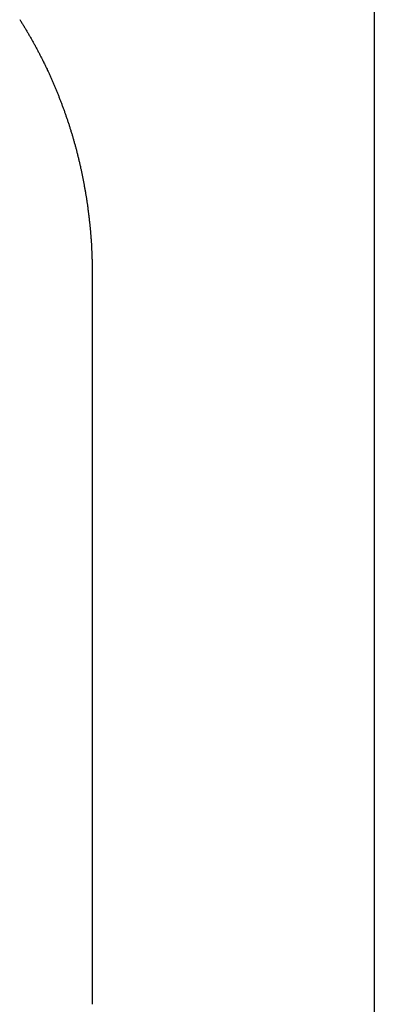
# Model space of a CAD drawing. Extents: x 987 to 2641, y 1244 to 2490.
# Tile 137 of 138: x 2637.73 to 2641.02, y 2083.53 to 2092.67. Entities that reach past the tile are written whole.
import ezdxf

# ---------------------------------------------------------------- set-up
doc = ezdxf.new("R2010")
doc.units = 0
doc.layers.add('KF_GRAVIS_8_REAR', color=7, linetype='CONTINUOUS')

# ---------------------------------------------------------------- blocks, each defined once
blk = doc.blocks.new('KF_GRAVIS_8_REAR')
at = {"layer": 'KF_GRAVIS_8_REAR'}
for p, q in [((127, -9), (127, -221.68781)), ((124.38603, -55.61682), (124.38603, -62.38318))]:
    blk.add_line(p, q, dxfattribs=at)
blk.add_polyline3d([(123.713, -53.2405, 0), (123.717, -53.2471, 0), (123.721, -53.2537, 0), (123.725, -53.2604, 0), (123.73, -53.267, 0), (123.734, -53.2737, 0), (123.738, -53.2803, 0), (123.742, -53.287, 0), (123.746, -53.2937, 0), (123.75, -53.3004, 0), (123.754, -53.3071, 0), (123.758, -53.3138, 0), (123.762, -53.3205, 0), (123.766, -53.3272, 0), (123.77, -53.3339, 0), (123.774, -53.3407, 0), (123.778, -53.3474, 0), (123.782, -53.3542, 0), (123.786, -53.3609, 0), (123.79, -53.3677, 0), (123.794, -53.3745, 0), (123.798, -53.3812, 0), (123.802, -53.388, 0), (123.806, -53.3948, 0), (123.81, -53.4016, 0), (123.814, -53.4084, 0), (123.818, -53.4152, 0), (123.822, -53.4221, 0), (123.825, -53.4289, 0), (123.829, -53.4357, 0), (123.833, -53.4426, 0), (123.837, -53.4494, 0), (123.841, -53.4563, 0), (123.844, -53.4631, 0), (123.848, -53.47, 0), (123.852, -53.4769, 0), (123.856, -53.4838, 0), (123.86, -53.4907, 0), (123.863, -53.4976, 0), (123.867, -53.5045, 0), (123.871, -53.5114, 0), (123.874, -53.5183, 0), (123.878, -53.5252, 0), (123.882, -53.5322, 0), (123.885, -53.5391, 0), (123.889, -53.546, 0), (123.893, -53.553, 0), (123.896, -53.56, 0), (123.9, -53.5669, 0), (123.903, -53.5739, 0), (123.907, -53.5809, 0), (123.91, -53.5879, 0), (123.914, -53.5948, 0), (123.918, -53.6018, 0), (123.921, -53.6089, 0), (123.925, -53.6159, 0), (123.928, -53.6229, 0), (123.932, -53.6299, 0), (123.935, -53.6369, 0), (123.938, -53.644, 0), (123.942, -53.651, 0), (123.945, -53.6581, 0), (123.949, -53.6651, 0), (123.952, -53.6722, 0), (123.955, -53.6793, 0), (123.959, -53.6863, 0), (123.962, -53.6934, 0), (123.966, -53.7005, 0), (123.969, -53.7076, 0), (123.972, -53.7147, 0), (123.976, -53.7218, 0), (123.979, -53.7289, 0), (123.982, -53.736, 0), (123.985, -53.7432, 0), (123.989, -53.7503, 0), (123.992, -53.7574, 0), (123.995, -53.7646, 0), (123.998, -53.7717, 0), (124.002, -53.7789, 0), (124.005, -53.786, 0), (124.008, -53.7932, 0), (124.011, -53.8004, 0), (124.014, -53.8075, 0), (124.017, -53.8147, 0), (124.02, -53.8219, 0), (124.024, -53.8291, 0), (124.027, -53.8363, 0), (124.03, -53.8435, 0), (124.033, -53.8507, 0), (124.036, -53.8579, 0), (124.039, -53.8652, 0), (124.042, -53.8724, 0), (124.045, -53.8796, 0), (124.048, -53.8869, 0), (124.051, -53.8941, 0), (124.054, -53.9014, 0), (124.057, -53.9086, 0), (124.06, -53.9159, 0), (124.063, -53.9232, 0), (124.066, -53.9304, 0), (124.069, -53.9377, 0), (124.072, -53.945, 0), (124.075, -53.9523, 0), (124.077, -53.9596, 0), (124.08, -53.9669, 0), (124.083, -53.9742, 0), (124.086, -53.9815, 0), (124.089, -53.9888, 0), (124.092, -53.9961, 0), (124.094, -54.0034, 0), (124.097, -54.0108, 0), (124.1, -54.0181, 0), (124.103, -54.0254, 0), (124.105, -54.0328, 0), (124.108, -54.0401, 0), (124.111, -54.0475, 0), (124.114, -54.0548, 0), (124.116, -54.0622, 0), (124.119, -54.0696, 0), (124.122, -54.077, 0), (124.124, -54.0843, 0), (124.127, -54.0917, 0), (124.129, -54.0991, 0), (124.132, -54.1065, 0), (124.135, -54.1139, 0), (124.137, -54.1213, 0), (124.14, -54.1287, 0), (124.142, -54.1361, 0), (124.145, -54.1435, 0), (124.147, -54.151, 0), (124.15, -54.1584, 0), (124.153, -54.1658, 0), (124.155, -54.1733, 0), (124.157, -54.1807, 0), (124.16, -54.1881, 0), (124.162, -54.1956, 0), (124.165, -54.203, 0), (124.167, -54.2105, 0), (124.17, -54.218, 0), (124.172, -54.2254, 0), (124.174, -54.2329, 0), (124.177, -54.2404, 0), (124.179, -54.2478, 0), (124.182, -54.2553, 0), (124.184, -54.2628, 0), (124.186, -54.2703, 0), (124.188, -54.2778, 0), (124.191, -54.2853, 0), (124.193, -54.2928, 0), (124.195, -54.3003, 0), (124.198, -54.3078, 0), (124.2, -54.3153, 0), (124.202, -54.3229, 0), (124.204, -54.3304, 0), (124.206, -54.3379, 0), (124.209, -54.3455, 0), (124.211, -54.353, 0), (124.213, -54.3605, 0), (124.215, -54.3681, 0), (124.217, -54.3756, 0), (124.219, -54.3832, 0), (124.221, -54.3907, 0), (124.224, -54.3983, 0), (124.226, -54.4059, 0), (124.228, -54.4134, 0), (124.23, -54.421, 0), (124.232, -54.4286, 0), (124.234, -54.4361, 0), (124.236, -54.4437, 0), (124.238, -54.4513, 0), (124.24, -54.4589, 0), (124.242, -54.4665, 0), (124.244, -54.4741, 0), (124.246, -54.4817, 0), (124.248, -54.4893, 0), (124.249, -54.4969, 0), (124.251, -54.5045, 0), (124.253, -54.5121, 0), (124.255, -54.5197, 0), (124.257, -54.5274, 0), (124.259, -54.535, 0), (124.261, -54.5426, 0), (124.262, -54.5502, 0), (124.264, -54.5579, 0), (124.266, -54.5655, 0), (124.268, -54.5732, 0), (124.27, -54.5808, 0), (124.271, -54.5884, 0), (124.273, -54.5961, 0), (124.275, -54.6038, 0), (124.277, -54.6114, 0), (124.278, -54.6191, 0), (124.28, -54.6267, 0), (124.282, -54.6344, 0), (124.283, -54.6421, 0), (124.285, -54.6497, 0), (124.287, -54.6574, 0), (124.288, -54.6651, 0), (124.29, -54.6728, 0), (124.291, -54.6805, 0), (124.293, -54.6881, 0), (124.295, -54.6958, 0), (124.296, -54.7035, 0), (124.298, -54.7112, 0), (124.299, -54.7189, 0), (124.301, -54.7266, 0), (124.302, -54.7343, 0), (124.304, -54.742, 0), (124.305, -54.7497, 0), (124.307, -54.7574, 0), (124.308, -54.7652, 0), (124.309, -54.7729, 0), (124.311, -54.7806, 0), (124.312, -54.7883, 0), (124.314, -54.796, 0), (124.315, -54.8038, 0), (124.316, -54.8115, 0), (124.318, -54.8192, 0), (124.319, -54.827, 0), (124.32, -54.8347, 0), (124.322, -54.8424, 0), (124.323, -54.8502, 0), (124.324, -54.8579, 0), (124.326, -54.8657, 0), (124.327, -54.8734, 0), (124.328, -54.8812, 0), (124.329, -54.8889, 0), (124.331, -54.8967, 0), (124.332, -54.9044, 0), (124.333, -54.9122, 0), (124.334, -54.9199, 0), (124.335, -54.9277, 0), (124.336, -54.9355, 0), (124.338, -54.9432, 0), (124.339, -54.951, 0), (124.34, -54.9588, 0), (124.341, -54.9666, 0), (124.342, -54.9743, 0), (124.343, -54.9821, 0), (124.344, -54.9899, 0), (124.345, -54.9977, 0), (124.346, -55.0055, 0), (124.347, -55.0133, 0), (124.348, -55.021, 0), (124.349, -55.0288, 0), (124.35, -55.0366, 0), (124.351, -55.0444, 0), (124.352, -55.0522, 0), (124.353, -55.06, 0), (124.354, -55.0678, 0), (124.355, -55.0756, 0), (124.356, -55.0834, 0), (124.357, -55.0912, 0), (124.358, -55.099, 0), (124.358, -55.1068, 0), (124.359, -55.1146, 0), (124.36, -55.1225, 0), (124.361, -55.1303, 0), (124.362, -55.1381, 0), (124.363, -55.1459, 0), (124.363, -55.1537, 0), (124.364, -55.1615, 0), (124.365, -55.1693, 0), (124.366, -55.1772, 0), (124.366, -55.185, 0), (124.367, -55.1928, 0), (124.368, -55.2006, 0), (124.368, -55.2085, 0), (124.369, -55.2163, 0), (124.37, -55.2241, 0), (124.37, -55.232, 0), (124.371, -55.2398, 0), (124.372, -55.2476, 0), (124.372, -55.2555, 0), (124.373, -55.2633, 0), (124.373, -55.2711, 0), (124.374, -55.279, 0), (124.375, -55.2868, 0), (124.375, -55.2946, 0), (124.376, -55.3025, 0), (124.376, -55.3103, 0), (124.377, -55.3182, 0), (124.377, -55.326, 0), (124.378, -55.3339, 0), (124.378, -55.3417, 0), (124.379, -55.3496, 0), (124.379, -55.3574, 0), (124.379, -55.3653, 0), (124.38, -55.3731, 0), (124.38, -55.381, 0), (124.381, -55.3888, 0), (124.381, -55.3967, 0), (124.381, -55.4045, 0), (124.382, -55.4124, 0), (124.382, -55.4202, 0), (124.382, -55.4281, 0), (124.383, -55.4359, 0), (124.383, -55.4438, 0), (124.383, -55.4517, 0), (124.383, -55.4595, 0), (124.384, -55.4674, 0), (124.384, -55.4752, 0), (124.384, -55.4831, 0), (124.384, -55.491, 0), (124.385, -55.4988, 0), (124.385, -55.5067, 0), (124.385, -55.5146, 0), (124.385, -55.5224, 0), (124.385, -55.5303, 0), (124.385, -55.5381, 0), (124.386, -55.546, 0), (124.386, -55.5539, 0), (124.386, -55.5617, 0), (124.386, -55.5696, 0), (124.386, -55.5775, 0), (124.386, -55.5853, 0), (124.386, -55.5932, 0), (124.386, -55.6011, 0), (124.386, -55.6089, 0), (124.386, -55.6168, 0)], dxfattribs=at)

msp = doc.modelspace()

# ---------------------------------------------------------------- block references
at = {"layer": 'KF_GRAVIS_8_REAR'}
msp.add_blockref('KF_GRAVIS_8_REAR', (2514.0165, 2145.913), dxfattribs=at)

doc.saveas('drawing.dxf')
